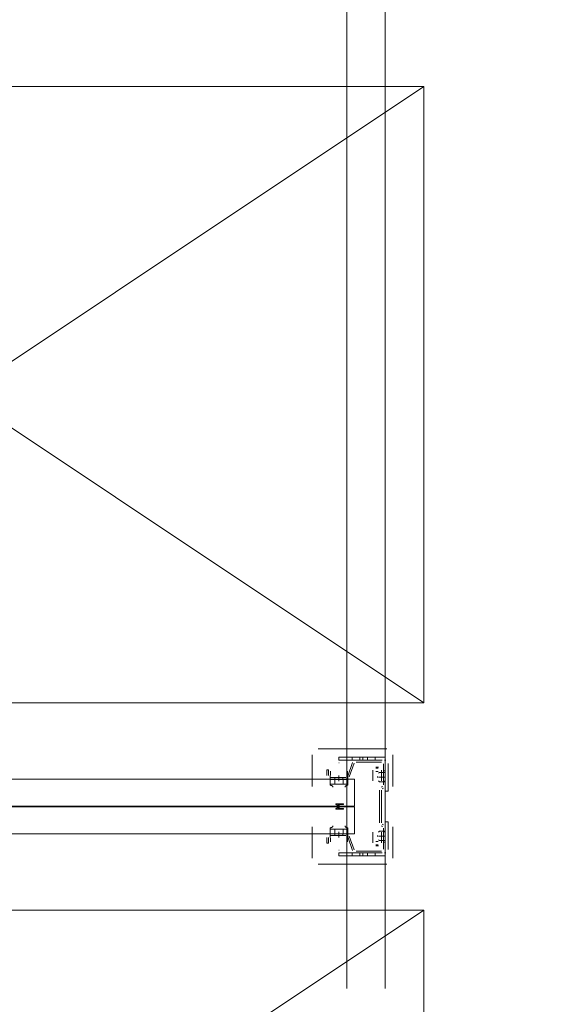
# Model space of a CAD drawing. Header units: millimetres. Extents: x -12989 to 357906, y -50379 to 30884.
# Tile 78 of 256: x 6463 to 7160, y 3294 to 4572. Entities that reach past the tile are written whole.
import ezdxf

# ---------------------------------------------------------------- set-up
doc = ezdxf.new("R2010")
doc.units = ezdxf.units.MM
doc.header["$MEASUREMENT"] = 0
doc.linetypes.add('MITTE2', pattern=[112.5, 75, -12.5, 12.5, -12.5])
doc.layers.add('Nowe_A_WYM_ZEWNETRZNE', color=7, linetype='Continuous')
for name, color, linetype, lineweight in [('Nowe_A_WYM_ZEWNETRZNE_Nr_pióra__1', 7, 'Continuous', 13), ('Nowe_A_WYM_ZEWNETRZNE_Nr_pióra__45', 7, 'Continuous', 15), ('Nowe_A_WYM_ZEWNETRZNE_Nr_pióra__85', 7, 'Continuous', 13), ('Nowe_REGAŁY_Nr_pióra__18', 9, 'Continuous', 13)]:
    doc.layers.add(name, color=color, linetype=linetype, lineweight=lineweight)
doc.styles.add('STYL_AUTOMATYCZNY_3', font='arial.ttf')
doc.dimstyles.new('STYL_AUTOMATYCZNY__1', dxfattribs={"dimtxt": 139.999998, "dimasz": 71.25, "dimexe": 0.18, "dimexo": 0.0625, "dimgap": 0, "dimtad": 1, "dimtih": 1, "dimtoh": 1, "dimdec": 0, "dimlfac": 0.1, "dimzin": 0, "dimdsep": 46, "dimtxsty": 'STYL_AUTOMATYCZNY_3', "dimblk": 'ARROWHEAD_6', "dimblk1": 'ARROWHEAD_6', "dimblk2": 'ARROWHEAD_6', "dimcen": 0.09, "dimse1": 1, "dimse2": 1, "dimclrd": 7, "dimclre": 7, "dimclrt": 7, "dimadec": 0, "dimazin": 0, "dimtfac": 1, "dimtdec": 4, "dimtmove": 0, "dimatfit": 3, "dimfxl": 0, "dimtolj": 1, "dimtzin": 0, "dimarcsym": 0})
doc.dimstyles.new('STYL_AUTOMATYCZNY__2', dxfattribs={"dimtxt": 139.999998, "dimasz": 71.25, "dimexe": 0.18, "dimexo": 0.0625, "dimgap": 0, "dimtad": 1, "dimdec": 0, "dimlfac": 0.1, "dimzin": 0, "dimdsep": 46, "dimtxsty": 'STYL_AUTOMATYCZNY_3', "dimblk": 'ARROWHEAD_6', "dimblk1": 'ARROWHEAD_6', "dimblk2": 'ARROWHEAD_6', "dimcen": 0.09, "dimse1": 1, "dimse2": 1, "dimclrd": 7, "dimclre": 7, "dimclrt": 7, "dimadec": 0, "dimazin": 0, "dimtfac": 1, "dimtdec": 4, "dimtmove": 0, "dimatfit": 3, "dimfxl": 0, "dimtolj": 1, "dimtzin": 0, "dimarcsym": 0})

# ---------------------------------------------------------------- blocks, each defined once
blk = doc.blocks.new('*D267')
at = {"layer": 'Nowe_A_WYM_ZEWNETRZNE_Nr_pióra__45', "color": 7, "linetype": 'Continuous', "lineweight": 15}
for p, q in [((-1341, 187.5), (-1266, 112.5)), ((-1341, 37.5), (-1266, -37.5))]:
    blk.add_line(p, q, dxfattribs=at)
at = {"layer": 'Nowe_A_WYM_ZEWNETRZNE_Nr_pióra__85', "color": 7, "linetype": 'Continuous', "lineweight": 13}
for p, q in [((-1303.5, 150), (-1303.5, 6849.8)), ((-1233.2, 150), (-1373.8, 150)), ((-1303.5, 0), (-1303.5, 150)), ((-1233.2, 0), (-1373.8, 0)), ((-1303.5, -56.2), (-1303.5, 0))]:
    blk.add_line(p, q, dxfattribs=at)
at = {"layer": 'Nowe_A_WYM_ZEWNETRZNE_Nr_pióra__1', "color": 7, "lineweight": 13, "insert": (-1331.5, -251.1), "char_height": 140, "attachment_point": 7, "rotation": 90, "style": 'STYL_AUTOMATYCZNY_3'}
blk.add_mtext('\\A1;{\\pql;\\fArial|b0|i0|c238|p0;\\W1.000000;15}', dxfattribs=at)
blk = doc.blocks.new('ARROWHEAD_6')
at = {"color": 0, "linetype": 'Continuous', "lineweight": 0}
for p, q in [((-0.5, -0.5), (0.5, 0.5)), ((0, 0), (-1, 0))]:
    blk.add_line(p, q, dxfattribs=at)
blk = doc.blocks.new('*D268')
at = {"layer": 'Nowe_A_WYM_ZEWNETRZNE_Nr_pióra__45', "color": 7, "linetype": 'Continuous', "lineweight": 15}
blk.add_line((-1341, 187.5), (-1266, 112.5), dxfattribs=at)
at = {"layer": 'Nowe_A_WYM_ZEWNETRZNE_Nr_pióra__85', "color": 7, "linetype": 'Continuous', "lineweight": 13}
blk.add_line((-1303.5, 150), (-1303.5, 6849.8), dxfattribs=at)
blk = doc.blocks.new('*D269')
at = {"layer": 'Nowe_A_WYM_ZEWNETRZNE_Nr_pióra__45', "color": 7, "linetype": 'Continuous', "lineweight": 15}
for p, q in [((-1341, 6887.3), (-1266, 6812.3)), ((-1341, 187.5), (-1266, 112.5))]:
    blk.add_line(p, q, dxfattribs=at)
at = {"layer": 'Nowe_A_WYM_ZEWNETRZNE_Nr_pióra__85', "color": 7, "linetype": 'Continuous', "lineweight": 13}
for p, q in [((-1233.2, 6849.8), (-1373.8, 6849.8)), ((-1303.5, 150), (-1303.5, 6849.8))]:
    blk.add_line(p, q, dxfattribs=at)
at = {"layer": 'Nowe_A_WYM_ZEWNETRZNE_Nr_pióra__1', "color": 7, "lineweight": 13, "char_height": 140, "attachment_point": 7, "rotation": 90, "style": 'STYL_AUTOMATYCZNY_3'}
for s, insert in [('\\A1;{\\pql;\\fArial|b0|i0|c238|p0;\\W1.000000;15}', (-1331.5, 6598.8)), ('\\A1;{\\pql;\\fArial|b0|i0|c238|p0;\\W1.000000;670}', (-1331.5, 3233))]:
    blk.add_mtext(s, dxfattribs=dict(at, insert=insert))
blk = doc.blocks.new('*D325')
at = {"layer": 'Nowe_A_WYM_ZEWNETRZNE_Nr_pióra__45', "color": 7, "linetype": 'Continuous', "lineweight": 15}
for p, q in [((5753.2, -1542.1), (5678.2, -1617.1)), ((36387.5, -1542.1), (36312.5, -1617.1))]:
    blk.add_line(p, q, dxfattribs=at)
at = {"layer": 'Nowe_A_WYM_ZEWNETRZNE_Nr_pióra__85', "color": 7, "linetype": 'Continuous', "lineweight": 13}
for p, q in [((5715.7, -1649.9), (5715.7, -1509.3)), ((36350, -1649.9), (36350, -1509.3)), ((5715.7, -1579.6), (36350, -1579.6))]:
    blk.add_line(p, q, dxfattribs=at)
at = {"layer": 'Nowe_A_WYM_ZEWNETRZNE_Nr_pióra__1', "color": 7, "lineweight": 13, "char_height": 140, "attachment_point": 7, "style": 'STYL_AUTOMATYCZNY_3'}
for s, insert in [('\\A1;{\\pql;\\fArial|b0|i0|c238|p0;\\W1.000000;3\xa0063}', (20685.9, -1551.6)), ('\\A1;{\\pql;\\fArial|b0|i0|c238|p0;\\W1.000000;15}', (36098.9, -1551.6))]:
    blk.add_mtext(s, dxfattribs=dict(at, insert=insert))
blk = doc.blocks.new('*D327')
at = {"layer": 'Nowe_A_WYM_ZEWNETRZNE_Nr_pióra__45', "color": 7, "linetype": 'Continuous', "lineweight": 15}
for p, q in [((36387.5, -1542.1), (36312.5, -1617.1)), ((36462.5, -1617.1), (36537.5, -1542.1))]:
    blk.add_line(p, q, dxfattribs=at)
at = {"layer": 'Nowe_A_WYM_ZEWNETRZNE_Nr_pióra__85', "color": 7, "linetype": 'Continuous', "lineweight": 13}
for p, q in [((36350, -1649.9), (36350, -1509.3)), ((36500, -1649.9), (36500, -1509.3)), ((5715.7, -1579.6), (36350, -1579.6)), ((36350, -1579.6), (36500, -1579.6)), ((36500, -1579.6), (36556.2, -1579.6))]:
    blk.add_line(p, q, dxfattribs=at)

msp = doc.modelspace()

# ---------------------------------------------------------------- linework, layer by layer
at = {"layer": 'Nowe_REGAŁY_Nr_pióra__18', "color": 9, "linetype": 'Continuous', "lineweight": 13}
for p, q in [((6887.5, 3315), (6887.5, 5707)), ((6937.5, 3315), (6937.5, 5707)), ((6842.5, 3577.1), (6842.5, 3618)), ((6842.5, 3577.1), (6842.5, 3618)), ((6850.5, 3626), (6939.5, 3626)), ((6850.5, 3626), (6939.5, 3626)), ((6947.5, 3618), (6947.5, 3577.1)), ((6947.5, 3618), (6947.5, 3577.1)), ((6877.3, 3607.5), (6877.7, 3607.5)), ((6877.3, 3607.5), (6877.7, 3607.5)), ((6937.5, 3615), (6877.5, 3615)), ((6877.5, 3611), (6877.5, 3615)), ((6877.5, 3611), (6933.5, 3611)), ((6888.8, 3590.4), (6895.1, 3607.9)), ((6888.8, 3590.4), (6895.1, 3607.9)), ((6897.3, 3607.1), (6890.9, 3589.6)), ((6897.3, 3607.1), (6890.9, 3589.6)), ((6894.5, 3611), (6894.5, 3615)), ((6899.6, 3611), (6932.7, 3611)), ((6899.6, 3611), (6932.7, 3611)), ((6932.7, 3608.7), (6899.6, 3608.7)), ((6932.7, 3608.7), (6899.6, 3608.7)), ((6904.5, 3611), (6904.5, 3615)), ((6908.5, 3611), (6908.5, 3615)), ((6914.5, 3611), (6914.5, 3615)), ((6924.5, 3611), (6924.5, 3615)), ((6935.2, 3579), (6935.2, 3606.2)), ((6935.2, 3579), (6935.2, 3606.2)), ((6936.6, 3611), (6938.4, 3611)), ((6936.6, 3611), (6938.4, 3611)), ((6937.5, 3610.1), (6937.5, 3611.9)), ((6937.5, 3610.1), (6937.5, 3611.9)), ((6937.5, 3607), (6937.5, 3571)), ((6937.5, 3606.2), (6937.5, 3579)), ((6937.5, 3606.2), (6937.5, 3579)), ((6941.5, 3571), (6941.5, 3607)), ((6861.7, 3598.5), (6864, 3598.5)), ((6861.7, 3591.2), (6861.7, 3598.5)), ((6861.7, 3598.5), (6864, 3598.5)), ((6861.7, 3591.2), (6861.7, 3598.5)), ((6864, 3598.5), (6864, 3591.2)), ((6864, 3598.5), (6864, 3591.2)), ((6866, 3586.2), (6866.4, 3597)), ((6866, 3586.2), (6866.4, 3597)), ((6888.6, 3597), (6889, 3586.2)), ((6888.6, 3597), (6889, 3586.2)), ((6921.4, 3585.9), (6921.4, 3598.1)), ((6921.4, 3585.9), (6921.4, 3598.1)), ((6921.5, 3597.9), (6921.5, 3593.7)), ((6921.5, 3597.9), (6921.5, 3593.7)), ((6921.5, 3587.1), (6921.5, 3593.7)), ((6921.5, 3587.1), (6921.5, 3593.7)), ((6925.4, 3602.1), (6928.6, 3602.1)), ((6925.4, 3602.1), (6928.6, 3602.1)), ((6925.5, 3600.7), (6928.5, 3600.7)), ((6925.5, 3600.7), (6928.5, 3600.7)), ((6925.5, 3596.5), (6928.5, 3596.5)), ((6925.5, 3596.5), (6928.5, 3596.5)), ((6928.6, 3594.3), (6929.9, 3595.3)), ((6937.5, 3595.3), (6929.9, 3595.3)), ((6932.5, 3593.7), (6932.5, 3597.9)), ((6932.5, 3593.7), (6932.5, 3597.9)), ((6932.5, 3593.7), (6932.5, 3587.1)), ((6932.5, 3593.7), (6932.5, 3587.1)), ((6932.6, 3598.1), (6932.6, 3585.9)), ((6932.6, 3598.1), (6932.6, 3585.9)), ((6935.2, 3597.5), (6937.5, 3597.5)), ((6935.2, 3597.5), (6937.5, 3597.5)), ((6866, 3579.7), (6866, 3586.2)), ((6866, 3586.2), (6866, 3586.2)), ((6866, 3579.7), (6866, 3586.2)), ((6866, 3586.2), (6866, 3586.2)), ((6866, 3582), (6866, 3578.6)), ((6866, 3582), (6866, 3578.6)), ((6866.1, 3580.5), (6866.1, 3586.2)), ((6866.5, 3586.2), (6866.1, 3586.2)), ((6866.1, 3580.5), (6866.1, 3586.2)), ((6866.5, 3586.2), (6866.1, 3586.2)), ((6866.5, 3580.2), (6866.1, 3580.2)), ((6866.5, 3580.2), (6866.1, 3580.2)), ((6866.5, 3588.7), (6886.4, 3588.7)), ((6866.5, 3588.7), (6886.4, 3588.7)), ((6886.4, 3586.5), (6866.5, 3586.5)), ((6886.4, 3586.5), (6866.5, 3586.5)), ((6866.5, 3586.2), (6877.4, 3586.2)), ((6866.5, 3586.2), (6877.4, 3586.2)), ((6877.4, 3580.2), (6866.5, 3580.2)), ((6877.4, 3580.2), (6866.5, 3580.2)), ((6872, 3586.2), (6872, 3580.2)), ((6872, 3586.2), (6872, 3580.2)), ((6872.3, 3586.5), (6872.3, 3588.7)), ((6872.3, 3586.5), (6872.3, 3588.7)), ((6877.5, 3586.2), (6877.4, 3586.2)), ((6877.5, 3586.2), (6877.4, 3586.2)), ((6877.5, 3580.2), (6877.4, 3580.2)), ((6877.5, 3580.2), (6877.4, 3580.2)), ((6877.5, 3586.2), (6888.4, 3586.2)), ((6877.5, 3586.2), (6888.4, 3586.2)), ((6888.4, 3580.2), (6877.5, 3580.2)), ((6888.4, 3580.2), (6877.5, 3580.2)), ((6882.6, 3586.5), (6882.6, 3588.7)), ((6882.6, 3586.5), (6882.6, 3588.7)), ((6883, 3586.2), (6883, 3580.2)), ((6883, 3586.2), (6883, 3580.2)), ((6888.8, 3586.2), (6888.4, 3586.2)), ((6888.8, 3586.2), (6888.4, 3586.2)), ((6888.8, 3580.2), (6888.4, 3580.2)), ((6888.8, 3580.2), (6888.4, 3580.2)), ((6888.8, 3586.2), (6888.8, 3580.5)), ((6888.8, 3586.2), (6888.8, 3580.5)), ((6889, 3586.2), (6889, 3586.2)), ((6889, 3586.2), (6889, 3579.7)), ((6889, 3586.2), (6889, 3586.2)), ((6889, 3586.2), (6889, 3579.7)), ((6889, 3578.6), (6889, 3582)), ((6889, 3578.6), (6889, 3582)), ((6921.5, 3585.9), (6921.4, 3585.9)), ((6921.5, 3585.9), (6921.4, 3585.9)), ((6921.5, 3584.3), (6921.5, 3587.1)), ((6921.5, 3584.3), (6921.5, 3587.1)), ((6921.5, 3584.2), (6921.5, 3585.9)), ((6921.5, 3584.2), (6921.5, 3585.9)), ((6921.5, 3584.3), (6921.5, 3584.2)), ((6921.5, 3584.3), (6921.5, 3584.2)), ((6921.5, 3584.2), (6921.5, 3584.2)), ((6921.5, 3584.2), (6921.5, 3584.2)), ((6927.6, 3589.9), (6927.6, 3588.6)), ((6929.9, 3583.2), (6928.6, 3584.2)), ((6937.5, 3589.2), (6928.7, 3589.2)), ((6937.5, 3583.2), (6929.9, 3583.2)), ((6932.5, 3584.3), (6932.5, 3587.1)), ((6932.5, 3584.3), (6932.5, 3587.1)), ((6932.5, 3585.9), (6932.5, 3584.2)), ((6932.6, 3585.9), (6932.5, 3585.9)), ((6932.5, 3585.9), (6932.5, 3584.2)), ((6932.6, 3585.9), (6932.5, 3585.9)), ((6932.5, 3584.2), (6932.5, 3584.3)), ((6932.5, 3584.2), (6932.5, 3584.3)), ((6932.5, 3584.2), (6932.5, 3584.2)), ((6932.5, 3584.2), (6932.5, 3584.2)), ((6937.5, 3584), (6935.2, 3584)), ((6937.5, 3584), (6935.2, 3584)), ((6937.5, 3583.5), (6935.2, 3583.5)), ((6937.5, 3583.5), (6935.2, 3583.5)), ((6930.2, 3530), (6930.2, 3572)), ((6930.2, 3530), (6930.2, 3572)), ((6932.5, 3572), (6932.5, 3530)), ((6932.5, 3572), (6932.5, 3530)), ((6932.6, 3576.1), (6934, 3576.9)), ((6932.6, 3576.1), (6934, 3576.9)), ((6935.1, 3574.9), (6933.7, 3574.1)), ((6935.1, 3574.9), (6933.7, 3574.1)), ((6941.5, 3571), (6937.5, 3571)), ((6877.6, 3551), (6873.7, 3553.6)), ((6877.6, 3551), (6873.7, 3553.6)), ((6874, 3554.5), (6883, 3554.5)), ((6874, 3554.5), (6883, 3554.5)), ((6875.6, 3553.5), (6878.7, 3551.5)), ((6883, 3553.5), (6875.6, 3553.5)), ((6875.6, 3553.5), (6878.7, 3551.5)), ((6883, 3553.5), (6875.6, 3553.5)), ((6873.7, 3548.4), (6877.6, 3551)), ((6873.7, 3548.4), (6877.6, 3551)), ((6883, 3547.5), (6874, 3547.5)), ((6883, 3547.5), (6874, 3547.5)), ((6878.7, 3550.5), (6875.6, 3548.5)), ((6878.7, 3550.5), (6875.6, 3548.5)), ((6875.6, 3548.5), (6883, 3548.5)), ((6875.6, 3548.5), (6883, 3548.5)), ((6933.7, 3527.9), (6935.1, 3527.1)), ((6933.7, 3527.9), (6935.1, 3527.1)), ((6937.5, 3495), (6937.5, 3531)), ((6941.5, 3531), (6937.5, 3531)), ((6941.5, 3531), (6941.5, 3495)), ((6842.5, 3484), (6842.5, 3524.8)), ((6842.5, 3484), (6842.5, 3524.8)), ((6866, 3515.7), (6866, 3522.2)), ((6866, 3515.7), (6866, 3522.2)), ((6866, 3515.7), (6866, 3515.7)), ((6866.4, 3505), (6866, 3515.7)), ((6866, 3515.7), (6866, 3515.7)), ((6866.4, 3505), (6866, 3515.7)), ((6866.1, 3521.7), (6866.1, 3515.7)), ((6866.5, 3521.7), (6866.1, 3521.7)), ((6866.1, 3521.7), (6866.1, 3515.7)), ((6866.5, 3521.7), (6866.1, 3521.7)), ((6866.5, 3515.7), (6866.1, 3515.7)), ((6866.5, 3515.7), (6866.1, 3515.7)), ((6866.5, 3521.7), (6877.4, 3521.7)), ((6866.5, 3521.7), (6877.4, 3521.7)), ((6877.4, 3515.7), (6866.5, 3515.7)), ((6877.4, 3515.7), (6866.5, 3515.7)), ((6866.5, 3515.5), (6886.4, 3515.5)), ((6866.5, 3515.5), (6886.4, 3515.5)), ((6872, 3515.7), (6872, 3521.7)), ((6872, 3515.7), (6872, 3521.7)), ((6872.3, 3513.2), (6872.3, 3515.5)), ((6872.3, 3513.2), (6872.3, 3515.5)), ((6877.5, 3521.7), (6877.4, 3521.7)), ((6877.5, 3521.7), (6877.4, 3521.7)), ((6877.5, 3515.7), (6877.4, 3515.7)), ((6877.5, 3515.7), (6877.4, 3515.7)), ((6877.5, 3521.7), (6888.4, 3521.7)), ((6877.5, 3521.7), (6888.4, 3521.7)), ((6888.4, 3515.7), (6877.5, 3515.7)), ((6888.4, 3515.7), (6877.5, 3515.7)), ((6882.6, 3513.2), (6882.6, 3515.5)), ((6882.6, 3513.2), (6882.6, 3515.5)), ((6883, 3515.7), (6883, 3521.7)), ((6883, 3515.7), (6883, 3521.7)), ((6888.8, 3521.7), (6888.4, 3521.7)), ((6888.8, 3521.7), (6888.4, 3521.7)), ((6888.8, 3515.7), (6888.4, 3515.7)), ((6888.8, 3515.7), (6888.4, 3515.7)), ((6889, 3515.7), (6888.6, 3505)), ((6889, 3515.7), (6888.6, 3505)), ((6888.8, 3521.5), (6888.8, 3515.7)), ((6888.8, 3521.5), (6888.8, 3515.7)), ((6889, 3520), (6889, 3523.4)), ((6889, 3520), (6889, 3523.4)), ((6889, 3522.2), (6889, 3515.7)), ((6889, 3522.2), (6889, 3515.7)), ((6889, 3515.7), (6889, 3515.7)), ((6889, 3515.7), (6889, 3515.7)), ((6921.4, 3503.9), (6921.4, 3516.1)), ((6921.4, 3516.1), (6921.5, 3516.1)), ((6921.4, 3503.9), (6921.4, 3516.1)), ((6921.4, 3516.1), (6921.5, 3516.1)), ((6921.5, 3516.1), (6921.5, 3517.7)), ((6921.5, 3517.7), (6921.5, 3517.7)), ((6921.5, 3517.7), (6921.5, 3514.9)), ((6921.5, 3517.7), (6921.5, 3517.7)), ((6921.5, 3516.1), (6921.5, 3517.7)), ((6921.5, 3517.7), (6921.5, 3517.7)), ((6921.5, 3517.7), (6921.5, 3514.9)), ((6921.5, 3517.7), (6921.5, 3517.7)), ((6921.5, 3514.9), (6921.5, 3508.3)), ((6921.5, 3514.9), (6921.5, 3508.3)), ((6929.9, 3518.8), (6928.6, 3517.8)), ((6937.5, 3518.8), (6929.9, 3518.8)), ((6932.5, 3517.7), (6932.5, 3516.1)), ((6932.5, 3517.7), (6932.5, 3517.7)), ((6932.5, 3517.7), (6932.5, 3514.9)), ((6932.5, 3517.7), (6932.5, 3517.7)), ((6932.5, 3517.7), (6932.5, 3516.1)), ((6932.5, 3517.7), (6932.5, 3517.7)), ((6932.5, 3517.7), (6932.5, 3514.9)), ((6932.5, 3517.7), (6932.5, 3517.7)), ((6932.5, 3516.1), (6932.6, 3516.1)), ((6932.5, 3516.1), (6932.6, 3516.1)), ((6932.5, 3508.3), (6932.5, 3514.9)), ((6932.5, 3508.3), (6932.5, 3514.9)), ((6934, 3525.1), (6932.6, 3525.9)), ((6934, 3525.1), (6932.6, 3525.9)), ((6932.6, 3516.1), (6932.6, 3503.9)), ((6932.6, 3516.1), (6932.6, 3503.9)), ((6935.2, 3495.7), (6935.2, 3522.9)), ((6935.2, 3495.7), (6935.2, 3522.9)), ((6935.2, 3518.5), (6937.5, 3518.5)), ((6935.2, 3518.5), (6937.5, 3518.5)), ((6935.2, 3518), (6937.5, 3518)), ((6935.2, 3518), (6937.5, 3518)), ((6937.5, 3522.9), (6937.5, 3495.7)), ((6937.5, 3522.9), (6937.5, 3495.7)), ((6947.5, 3524.8), (6947.5, 3484)), ((6947.5, 3524.8), (6947.5, 3484)), ((6861.7, 3503.5), (6861.7, 3510.7)), ((6861.7, 3503.5), (6861.7, 3510.7)), ((6864, 3503.5), (6861.7, 3503.5)), ((6864, 3503.5), (6861.7, 3503.5)), ((6864, 3510.7), (6864, 3503.5)), ((6864, 3510.7), (6864, 3503.5)), ((6886.4, 3513.2), (6866.5, 3513.2)), ((6886.4, 3513.2), (6866.5, 3513.2)), ((6895.1, 3494.1), (6888.8, 3511.6)), ((6895.1, 3494.1), (6888.8, 3511.6)), ((6890.9, 3512.4), (6897.3, 3494.9)), ((6890.9, 3512.4), (6897.3, 3494.9)), ((6921.5, 3508.3), (6921.5, 3504.1)), ((6921.5, 3508.3), (6921.5, 3504.1)), ((6925.5, 3505.5), (6928.5, 3505.5)), ((6925.5, 3505.5), (6928.5, 3505.5)), ((6927.6, 3512.1), (6927.6, 3513.4)), ((6928.6, 3507.7), (6929.9, 3506.7)), ((6937.5, 3512.7), (6928.7, 3512.7)), ((6937.5, 3506.7), (6929.9, 3506.7)), ((6932.5, 3504.1), (6932.5, 3508.3)), ((6932.5, 3504.1), (6932.5, 3508.3)), ((6937.5, 3504.5), (6935.2, 3504.5)), ((6937.5, 3504.5), (6935.2, 3504.5)), ((6877.7, 3494.4), (6877.3, 3494.4)), ((6877.7, 3494.4), (6877.3, 3494.4)), ((6877.5, 3491), (6933.5, 3491)), ((6877.5, 3491), (6877.5, 3487)), ((6894.5, 3491), (6894.5, 3487)), ((6899.6, 3493.2), (6932.7, 3493.2)), ((6899.6, 3493.2), (6932.7, 3493.2)), ((6932.7, 3491), (6899.6, 3491)), ((6932.7, 3491), (6899.6, 3491)), ((6904.5, 3491), (6904.5, 3487)), ((6908.5, 3491), (6908.5, 3487)), ((6914.5, 3491), (6914.5, 3487)), ((6924.5, 3491), (6924.5, 3487)), ((6928.6, 3499.9), (6925.4, 3499.9)), ((6928.6, 3499.9), (6925.4, 3499.9)), ((6925.5, 3501.2), (6928.5, 3501.2)), ((6925.5, 3501.2), (6928.5, 3501.2)), ((6936.6, 3491), (6938.4, 3491)), ((6936.6, 3491), (6938.4, 3491)), ((6937.5, 3490.1), (6937.5, 3491.9)), ((6937.5, 3490.1), (6937.5, 3491.9)), ((6937.5, 3487), (6877.5, 3487)), ((6939.5, 3476), (6850.5, 3476)), ((6939.5, 3476), (6850.5, 3476))]:
    msp.add_line(p, q, dxfattribs=at)
at = {"layer": 'Nowe_REGAŁY_Nr_pióra__18', "color": 9, "linetype": 'MITTE2', "lineweight": 13}
for p, q in [((6877.5, 3584), (6877.5, 3591.2)), ((6877.5, 3584), (6877.5, 3591.2)), ((6877.5, 3510.7), (6877.5, 3518)), ((6877.5, 3510.7), (6877.5, 3518))]:
    msp.add_line(p, q, dxfattribs=at)
at = {"layer": 'Nowe_REGAŁY_Nr_pióra__18', "color": 9, "linetype": 'Continuous', "lineweight": 13}
for points in [[(6987.5, 4485.4), (5787.5, 4485.4), (5787.5, 3685.4), (6987.5, 3685.4), (6987.5, 4485.4), (5787.5, 3685.4), (6987.5, 3685.4), (5787.5, 4485.4)], [(6987.5, 2616.6), (5787.5, 2616.6), (5787.5, 3416.6), (6987.5, 3416.6), (6987.5, 2616.6), (5787.5, 3416.6), (6987.5, 3416.6), (5787.5, 2616.6)]]:
    msp.add_lwpolyline(points, dxfattribs=at)
for points in [[(6897.5, 3551.5), (6897.5, 3586.5), (5877.5, 3586.5), (5877.5, 3551.5)], [(6897.5, 3551.5), (6897.5, 3586.5), (5877.5, 3586.5), (5877.5, 3551.5)], [(6897.5, 3515.5), (6897.5, 3550.5), (5877.5, 3550.5), (5877.5, 3515.5)], [(6897.5, 3515.5), (6897.5, 3550.5), (5877.5, 3550.5), (5877.5, 3515.5)]]:
    msp.add_lwpolyline(points, close=True, dxfattribs=at)
at = {"layer": 'Nowe_REGAŁY_Nr_pióra__18', "color": 9, "linetype": 'Continuous', "lineweight": 13, "flags": 128}
for points in [[(6866.1, 3586.2), (6866.1, 3586.2), (6866.1, 3586.2), (6866.1, 3586.1), (6866.1, 3586.1), (6866.1, 3586), (6866.1, 3585.9), (6866.1, 3585.7), (6866.1, 3585.6), (6866.1, 3585.5), (6866.1, 3585.3), (6866.1, 3585.1), (6866.1, 3584.9), (6866, 3584.7), (6866, 3584.5), (6866, 3584.3), (6866, 3584), (6866, 3583.8), (6866, 3583.5), (6866, 3583.2), (6866, 3582.9), (6866, 3582.6), (6866, 3582.3), (6866, 3582)], [(6866.1, 3586.2), (6866.1, 3586.2), (6866.1, 3586.2), (6866.1, 3586.1), (6866.1, 3586.1), (6866.1, 3586), (6866.1, 3585.9), (6866.1, 3585.7), (6866.1, 3585.6), (6866.1, 3585.5), (6866.1, 3585.3), (6866.1, 3585.1), (6866.1, 3584.9), (6866, 3584.7), (6866, 3584.5), (6866, 3584.3), (6866, 3584), (6866, 3583.8), (6866, 3583.5), (6866, 3583.2), (6866, 3582.9), (6866, 3582.6), (6866, 3582.3), (6866, 3582)], [(6866, 3578.6), (6866, 3578.7), (6866, 3578.8), (6866, 3578.9), (6866, 3579), (6866, 3579.2), (6866, 3579.3), (6866, 3579.4), (6866, 3579.5), (6866, 3579.6), (6866, 3579.6), (6866.1, 3579.7), (6866.1, 3579.8), (6866.1, 3579.9), (6866.1, 3579.9), (6866.1, 3580), (6866.1, 3580), (6866.1, 3580.1), (6866.1, 3580.1), (6866.1, 3580.2), (6866.1, 3580.2), (6866.1, 3580.2), (6866.1, 3580.2), (6866.1, 3580.2)], [(6866, 3578.6), (6866, 3578.7), (6866, 3578.8), (6866, 3578.9), (6866, 3579), (6866, 3579.2), (6866, 3579.3), (6866, 3579.4), (6866, 3579.5), (6866, 3579.6), (6866, 3579.6), (6866.1, 3579.7), (6866.1, 3579.8), (6866.1, 3579.9), (6866.1, 3579.9), (6866.1, 3580), (6866.1, 3580), (6866.1, 3580.1), (6866.1, 3580.1), (6866.1, 3580.2), (6866.1, 3580.2), (6866.1, 3580.2), (6866.1, 3580.2), (6866.1, 3580.2)], [(6866, 3578.6), (6866.2, 3578.5), (6866.5, 3578.5), (6866.7, 3578.5), (6866.9, 3578.5), (6867.1, 3578.4), (6867.3, 3578.4), (6867.5, 3578.3), (6867.7, 3578.3), (6867.9, 3578.2), (6868.1, 3578.1), (6868.3, 3578), (6868.5, 3577.9), (6868.6, 3577.8), (6868.8, 3577.7), (6868.9, 3577.6), (6869, 3577.5), (6869.1, 3577.3), (6869.2, 3577.2), (6869.3, 3577), (6869.4, 3576.9), (6869.4, 3576.7), (6869.4, 3576.6), (6869.5, 3576.4), (6869.5, 3576.2)], [(6866, 3578.6), (6866.2, 3578.5), (6866.5, 3578.5), (6866.7, 3578.5), (6866.9, 3578.5), (6867.1, 3578.4), (6867.3, 3578.4), (6867.5, 3578.3), (6867.7, 3578.3), (6867.9, 3578.2), (6868.1, 3578.1), (6868.3, 3578), (6868.5, 3577.9), (6868.6, 3577.8), (6868.8, 3577.7), (6868.9, 3577.6), (6869, 3577.5), (6869.1, 3577.3), (6869.2, 3577.2), (6869.3, 3577), (6869.4, 3576.9), (6869.4, 3576.7), (6869.4, 3576.6), (6869.5, 3576.4), (6869.5, 3576.2)], [(6885.5, 3576.2), (6885.5, 3576.4), (6885.5, 3576.6), (6885.5, 3576.7), (6885.6, 3576.9), (6885.7, 3577), (6885.7, 3577.2), (6885.8, 3577.3), (6885.9, 3577.5), (6886.1, 3577.6), (6886.2, 3577.7), (6886.3, 3577.8), (6886.5, 3577.9), (6886.7, 3578), (6886.8, 3578.1), (6887, 3578.2), (6887.2, 3578.3), (6887.4, 3578.3), (6887.6, 3578.4), (6887.8, 3578.4), (6888.1, 3578.5), (6888.3, 3578.5), (6888.5, 3578.5), (6888.7, 3578.6), (6889, 3578.6)], [(6885.5, 3576.2), (6885.5, 3576.4), (6885.5, 3576.6), (6885.5, 3576.7), (6885.6, 3576.9), (6885.7, 3577), (6885.7, 3577.2), (6885.8, 3577.3), (6885.9, 3577.5), (6886.1, 3577.6), (6886.2, 3577.7), (6886.3, 3577.8), (6886.5, 3577.9), (6886.7, 3578), (6886.8, 3578.1), (6887, 3578.2), (6887.2, 3578.3), (6887.4, 3578.3), (6887.6, 3578.4), (6887.8, 3578.4), (6888.1, 3578.5), (6888.3, 3578.5), (6888.5, 3578.5), (6888.7, 3578.6), (6889, 3578.6)], [(6888.8, 3586.2), (6888.9, 3586.2), (6888.9, 3586.2), (6888.9, 3586.1), (6888.9, 3586.1), (6888.9, 3586), (6888.9, 3585.9), (6888.9, 3585.7), (6888.9, 3585.6), (6888.9, 3585.5), (6888.9, 3585.3), (6888.9, 3585.1), (6888.9, 3584.9), (6888.9, 3584.7), (6888.9, 3584.5), (6888.9, 3584.3), (6888.9, 3584), (6888.9, 3583.8), (6888.9, 3583.5), (6888.9, 3583.2), (6888.9, 3583), (6888.9, 3582.7), (6889, 3582.3), (6889, 3582)], [(6888.8, 3586.2), (6888.9, 3586.2), (6888.9, 3586.2), (6888.9, 3586.1), (6888.9, 3586.1), (6888.9, 3586), (6888.9, 3585.9), (6888.9, 3585.7), (6888.9, 3585.6), (6888.9, 3585.5), (6888.9, 3585.3), (6888.9, 3585.1), (6888.9, 3584.9), (6888.9, 3584.7), (6888.9, 3584.5), (6888.9, 3584.3), (6888.9, 3584), (6888.9, 3583.8), (6888.9, 3583.5), (6888.9, 3583.2), (6888.9, 3583), (6888.9, 3582.7), (6889, 3582.3), (6889, 3582)], [(6889, 3578.6), (6889, 3578.7), (6888.9, 3578.8), (6888.9, 3578.9), (6888.9, 3579), (6888.9, 3579.2), (6888.9, 3579.3), (6888.9, 3579.4), (6888.9, 3579.5), (6888.9, 3579.6), (6888.9, 3579.6), (6888.9, 3579.7), (6888.9, 3579.8), (6888.9, 3579.9), (6888.9, 3579.9), (6888.9, 3580), (6888.9, 3580), (6888.9, 3580.1), (6888.9, 3580.1), (6888.9, 3580.2), (6888.9, 3580.2), (6888.9, 3580.2), (6888.9, 3580.2), (6888.8, 3580.2)], [(6889, 3578.6), (6889, 3578.7), (6888.9, 3578.8), (6888.9, 3578.9), (6888.9, 3579), (6888.9, 3579.2), (6888.9, 3579.3), (6888.9, 3579.4), (6888.9, 3579.5), (6888.9, 3579.6), (6888.9, 3579.6), (6888.9, 3579.7), (6888.9, 3579.8), (6888.9, 3579.9), (6888.9, 3579.9), (6888.9, 3580), (6888.9, 3580), (6888.9, 3580.1), (6888.9, 3580.1), (6888.9, 3580.2), (6888.9, 3580.2), (6888.9, 3580.2), (6888.9, 3580.2), (6888.8, 3580.2)], [(6873.5, 3554), (6873.5, 3554), (6873.5, 3554.1), (6873.5, 3554.1), (6873.5, 3554.1), (6873.5, 3554.2), (6873.5, 3554.2), (6873.5, 3554.2), (6873.5, 3554.3), (6873.6, 3554.3), (6873.6, 3554.3), (6873.6, 3554.3), (6873.6, 3554.4), (6873.6, 3554.4), (6873.7, 3554.4), (6873.7, 3554.4), (6873.7, 3554.4), (6873.7, 3554.4), (6873.8, 3554.5), (6873.8, 3554.5), (6873.8, 3554.5), (6873.9, 3554.5), (6873.9, 3554.5), (6873.9, 3554.5), (6874, 3554.5)], [(6873.5, 3554), (6873.5, 3554), (6873.5, 3554.1), (6873.5, 3554.1), (6873.5, 3554.1), (6873.5, 3554.2), (6873.5, 3554.2), (6873.5, 3554.2), (6873.5, 3554.3), (6873.6, 3554.3), (6873.6, 3554.3), (6873.6, 3554.3), (6873.6, 3554.4), (6873.6, 3554.4), (6873.7, 3554.4), (6873.7, 3554.4), (6873.7, 3554.4), (6873.7, 3554.4), (6873.8, 3554.5), (6873.8, 3554.5), (6873.8, 3554.5), (6873.9, 3554.5), (6873.9, 3554.5), (6873.9, 3554.5), (6874, 3554.5)], [(6873.7, 3553.6), (6873.7, 3553.6), (6873.7, 3553.6), (6873.7, 3553.6), (6873.6, 3553.6), (6873.6, 3553.6), (6873.6, 3553.6), (6873.6, 3553.7), (6873.6, 3553.7), (6873.6, 3553.7), (6873.6, 3553.7), (6873.5, 3553.7), (6873.5, 3553.7), (6873.5, 3553.8), (6873.5, 3553.8), (6873.5, 3553.8), (6873.5, 3553.8), (6873.5, 3553.8), (6873.5, 3553.9), (6873.5, 3553.9), (6873.5, 3553.9), (6873.5, 3553.9), (6873.5, 3553.9), (6873.5, 3554), (6873.5, 3554)], [(6873.7, 3553.6), (6873.7, 3553.6), (6873.7, 3553.6), (6873.7, 3553.6), (6873.6, 3553.6), (6873.6, 3553.6), (6873.6, 3553.6), (6873.6, 3553.7), (6873.6, 3553.7), (6873.6, 3553.7), (6873.6, 3553.7), (6873.5, 3553.7), (6873.5, 3553.7), (6873.5, 3553.8), (6873.5, 3553.8), (6873.5, 3553.8), (6873.5, 3553.8), (6873.5, 3553.8), (6873.5, 3553.9), (6873.5, 3553.9), (6873.5, 3553.9), (6873.5, 3553.9), (6873.5, 3553.9), (6873.5, 3554), (6873.5, 3554)], [(6883, 3554.5), (6883, 3554.5), (6883.1, 3554.5), (6883.1, 3554.5), (6883.1, 3554.5), (6883.2, 3554.5), (6883.2, 3554.5), (6883.2, 3554.4), (6883.3, 3554.4), (6883.3, 3554.4), (6883.3, 3554.4), (6883.3, 3554.4), (6883.4, 3554.4), (6883.4, 3554.3), (6883.4, 3554.3), (6883.4, 3554.3), (6883.4, 3554.3), (6883.4, 3554.2), (6883.4, 3554.2), (6883.5, 3554.2), (6883.5, 3554.1), (6883.5, 3554.1), (6883.5, 3554.1), (6883.5, 3554), (6883.5, 3554)], [(6883, 3554.5), (6883, 3554.5), (6883.1, 3554.5), (6883.1, 3554.5), (6883.1, 3554.5), (6883.2, 3554.5), (6883.2, 3554.5), (6883.2, 3554.4), (6883.3, 3554.4), (6883.3, 3554.4), (6883.3, 3554.4), (6883.3, 3554.4), (6883.4, 3554.4), (6883.4, 3554.3), (6883.4, 3554.3), (6883.4, 3554.3), (6883.4, 3554.3), (6883.4, 3554.2), (6883.4, 3554.2), (6883.5, 3554.2), (6883.5, 3554.1), (6883.5, 3554.1), (6883.5, 3554.1), (6883.5, 3554), (6883.5, 3554)], [(6883.5, 3554), (6883.5, 3553.9), (6883.5, 3553.9), (6883.5, 3553.9), (6883.5, 3553.8), (6883.5, 3553.8), (6883.4, 3553.8), (6883.4, 3553.7), (6883.4, 3553.7), (6883.4, 3553.7), (6883.4, 3553.7), (6883.4, 3553.6), (6883.4, 3553.6), (6883.3, 3553.6), (6883.3, 3553.6), (6883.3, 3553.6), (6883.3, 3553.5), (6883.2, 3553.5), (6883.2, 3553.5), (6883.2, 3553.5), (6883.1, 3553.5), (6883.1, 3553.5), (6883.1, 3553.5), (6883, 3553.5), (6883, 3553.5)], [(6883.5, 3554), (6883.5, 3553.9), (6883.5, 3553.9), (6883.5, 3553.9), (6883.5, 3553.8), (6883.5, 3553.8), (6883.4, 3553.8), (6883.4, 3553.7), (6883.4, 3553.7), (6883.4, 3553.7), (6883.4, 3553.7), (6883.4, 3553.6), (6883.4, 3553.6), (6883.3, 3553.6), (6883.3, 3553.6), (6883.3, 3553.6), (6883.3, 3553.5), (6883.2, 3553.5), (6883.2, 3553.5), (6883.2, 3553.5), (6883.1, 3553.5), (6883.1, 3553.5), (6883.1, 3553.5), (6883, 3553.5), (6883, 3553.5)], [(6873.5, 3548), (6873.5, 3548), (6873.5, 3548), (6873.5, 3548.1), (6873.5, 3548.1), (6873.5, 3548.1), (6873.5, 3548.1), (6873.5, 3548.1), (6873.5, 3548.2), (6873.5, 3548.2), (6873.5, 3548.2), (6873.5, 3548.2), (6873.5, 3548.2), (6873.6, 3548.3), (6873.6, 3548.3), (6873.6, 3548.3), (6873.6, 3548.3), (6873.6, 3548.3), (6873.6, 3548.3), (6873.6, 3548.4), (6873.7, 3548.4), (6873.7, 3548.4), (6873.7, 3548.4), (6873.7, 3548.4), (6873.7, 3548.4)], [(6873.5, 3548), (6873.5, 3548), (6873.5, 3548), (6873.5, 3548.1), (6873.5, 3548.1), (6873.5, 3548.1), (6873.5, 3548.1), (6873.5, 3548.1), (6873.5, 3548.2), (6873.5, 3548.2), (6873.5, 3548.2), (6873.5, 3548.2), (6873.5, 3548.2), (6873.6, 3548.3), (6873.6, 3548.3), (6873.6, 3548.3), (6873.6, 3548.3), (6873.6, 3548.3), (6873.6, 3548.3), (6873.6, 3548.4), (6873.7, 3548.4), (6873.7, 3548.4), (6873.7, 3548.4), (6873.7, 3548.4), (6873.7, 3548.4)], [(6874, 3547.5), (6873.9, 3547.5), (6873.9, 3547.5), (6873.9, 3547.5), (6873.8, 3547.5), (6873.8, 3547.5), (6873.8, 3547.5), (6873.7, 3547.5), (6873.7, 3547.5), (6873.7, 3547.6), (6873.7, 3547.6), (6873.6, 3547.6), (6873.6, 3547.6), (6873.6, 3547.6), (6873.6, 3547.7), (6873.6, 3547.7), (6873.5, 3547.7), (6873.5, 3547.7), (6873.5, 3547.8), (6873.5, 3547.8), (6873.5, 3547.8), (6873.5, 3547.9), (6873.5, 3547.9), (6873.5, 3548), (6873.5, 3548)], [(6874, 3547.5), (6873.9, 3547.5), (6873.9, 3547.5), (6873.9, 3547.5), (6873.8, 3547.5), (6873.8, 3547.5), (6873.8, 3547.5), (6873.7, 3547.5), (6873.7, 3547.5), (6873.7, 3547.6), (6873.7, 3547.6), (6873.6, 3547.6), (6873.6, 3547.6), (6873.6, 3547.6), (6873.6, 3547.7), (6873.6, 3547.7), (6873.5, 3547.7), (6873.5, 3547.7), (6873.5, 3547.8), (6873.5, 3547.8), (6873.5, 3547.8), (6873.5, 3547.9), (6873.5, 3547.9), (6873.5, 3548), (6873.5, 3548)], [(6878.7, 3551.5), (6878.7, 3551.4), (6878.7, 3551.4), (6878.7, 3551.4), (6878.8, 3551.4), (6878.8, 3551.4), (6878.8, 3551.3), (6878.8, 3551.3), (6878.8, 3551.3), (6878.9, 3551.3), (6878.9, 3551.3), (6878.9, 3551.3), (6878.9, 3551.2), (6878.9, 3551.2), (6878.9, 3551.2), (6878.9, 3551.2), (6878.9, 3551.2), (6879, 3551.1), (6879, 3551.1), (6879, 3551.1), (6879, 3551.1), (6879, 3551.1), (6879, 3551), (6879, 3551), (6879, 3551)], [(6878.7, 3551.5), (6878.7, 3551.4), (6878.7, 3551.4), (6878.7, 3551.4), (6878.8, 3551.4), (6878.8, 3551.4), (6878.8, 3551.3), (6878.8, 3551.3), (6878.8, 3551.3), (6878.9, 3551.3), (6878.9, 3551.3), (6878.9, 3551.3), (6878.9, 3551.2), (6878.9, 3551.2), (6878.9, 3551.2), (6878.9, 3551.2), (6878.9, 3551.2), (6879, 3551.1), (6879, 3551.1), (6879, 3551.1), (6879, 3551.1), (6879, 3551.1), (6879, 3551), (6879, 3551), (6879, 3551)], [(6879, 3551), (6879, 3551), (6879, 3550.9), (6879, 3550.9), (6879, 3550.9), (6879, 3550.9), (6879, 3550.9), (6879, 3550.8), (6878.9, 3550.8), (6878.9, 3550.8), (6878.9, 3550.8), (6878.9, 3550.8), (6878.9, 3550.7), (6878.9, 3550.7), (6878.9, 3550.7), (6878.9, 3550.7), (6878.8, 3550.7), (6878.8, 3550.6), (6878.8, 3550.6), (6878.8, 3550.6), (6878.8, 3550.6), (6878.7, 3550.6), (6878.7, 3550.6), (6878.7, 3550.5), (6878.7, 3550.5)], [(6879, 3551), (6879, 3551), (6879, 3550.9), (6879, 3550.9), (6879, 3550.9), (6879, 3550.9), (6879, 3550.9), (6879, 3550.8), (6878.9, 3550.8), (6878.9, 3550.8), (6878.9, 3550.8), (6878.9, 3550.8), (6878.9, 3550.7), (6878.9, 3550.7), (6878.9, 3550.7), (6878.9, 3550.7), (6878.8, 3550.7), (6878.8, 3550.6), (6878.8, 3550.6), (6878.8, 3550.6), (6878.8, 3550.6), (6878.7, 3550.6), (6878.7, 3550.6), (6878.7, 3550.5), (6878.7, 3550.5)], [(6883, 3548.5), (6883, 3548.5), (6883.1, 3548.5), (6883.1, 3548.5), (6883.1, 3548.5), (6883.2, 3548.5), (6883.2, 3548.5), (6883.2, 3548.5), (6883.3, 3548.4), (6883.3, 3548.4), (6883.3, 3548.4), (6883.3, 3548.4), (6883.4, 3548.4), (6883.4, 3548.3), (6883.4, 3548.3), (6883.4, 3548.3), (6883.4, 3548.3), (6883.4, 3548.2), (6883.4, 3548.2), (6883.5, 3548.2), (6883.5, 3548.1), (6883.5, 3548.1), (6883.5, 3548.1), (6883.5, 3548), (6883.5, 3548)], [(6883, 3548.5), (6883, 3548.5), (6883.1, 3548.5), (6883.1, 3548.5), (6883.1, 3548.5), (6883.2, 3548.5), (6883.2, 3548.5), (6883.2, 3548.5), (6883.3, 3548.4), (6883.3, 3548.4), (6883.3, 3548.4), (6883.3, 3548.4), (6883.4, 3548.4), (6883.4, 3548.3), (6883.4, 3548.3), (6883.4, 3548.3), (6883.4, 3548.3), (6883.4, 3548.2), (6883.4, 3548.2), (6883.5, 3548.2), (6883.5, 3548.1), (6883.5, 3548.1), (6883.5, 3548.1), (6883.5, 3548), (6883.5, 3548)], [(6883.5, 3548), (6883.5, 3548), (6883.5, 3547.9), (6883.5, 3547.9), (6883.5, 3547.8), (6883.5, 3547.8), (6883.4, 3547.8), (6883.4, 3547.7), (6883.4, 3547.7), (6883.4, 3547.7), (6883.4, 3547.7), (6883.4, 3547.6), (6883.4, 3547.6), (6883.3, 3547.6), (6883.3, 3547.6), (6883.3, 3547.6), (6883.3, 3547.5), (6883.2, 3547.5), (6883.2, 3547.5), (6883.2, 3547.5), (6883.1, 3547.5), (6883.1, 3547.5), (6883.1, 3547.5), (6883, 3547.5), (6883, 3547.5)], [(6883.5, 3548), (6883.5, 3548), (6883.5, 3547.9), (6883.5, 3547.9), (6883.5, 3547.8), (6883.5, 3547.8), (6883.4, 3547.8), (6883.4, 3547.7), (6883.4, 3547.7), (6883.4, 3547.7), (6883.4, 3547.7), (6883.4, 3547.6), (6883.4, 3547.6), (6883.3, 3547.6), (6883.3, 3547.6), (6883.3, 3547.6), (6883.3, 3547.5), (6883.2, 3547.5), (6883.2, 3547.5), (6883.2, 3547.5), (6883.1, 3547.5), (6883.1, 3547.5), (6883.1, 3547.5), (6883, 3547.5), (6883, 3547.5)], [(6869.5, 3525.7), (6869.5, 3525.6), (6869.4, 3525.4), (6869.4, 3525.3), (6869.4, 3525.1), (6869.3, 3524.9), (6869.2, 3524.8), (6869.1, 3524.7), (6869, 3524.5), (6868.9, 3524.4), (6868.8, 3524.3), (6868.6, 3524.2), (6868.5, 3524.1), (6868.3, 3524), (6868.1, 3523.9), (6867.9, 3523.8), (6867.7, 3523.7), (6867.5, 3523.6), (6867.3, 3523.6), (6867.1, 3523.5), (6866.9, 3523.5), (6866.7, 3523.5), (6866.5, 3523.4), (6866.2, 3523.4), (6866, 3523.4)], [(6869.5, 3525.7), (6869.5, 3525.6), (6869.4, 3525.4), (6869.4, 3525.3), (6869.4, 3525.1), (6869.3, 3524.9), (6869.2, 3524.8), (6869.1, 3524.7), (6869, 3524.5), (6868.9, 3524.4), (6868.8, 3524.3), (6868.6, 3524.2), (6868.5, 3524.1), (6868.3, 3524), (6868.1, 3523.9), (6867.9, 3523.8), (6867.7, 3523.7), (6867.5, 3523.6), (6867.3, 3523.6), (6867.1, 3523.5), (6866.9, 3523.5), (6866.7, 3523.5), (6866.5, 3523.4), (6866.2, 3523.4), (6866, 3523.4)], [(6866, 3523.4), (6866, 3523.3), (6866, 3523.2), (6866, 3523.1), (6866, 3522.9), (6866, 3522.8), (6866, 3522.7), (6866, 3522.6), (6866, 3522.5), (6866, 3522.4), (6866, 3522.3), (6866.1, 3522.3), (6866.1, 3522.2), (6866.1, 3522.1), (6866.1, 3522), (6866.1, 3522), (6866.1, 3521.9), (6866.1, 3521.9), (6866.1, 3521.8), (6866.1, 3521.8), (6866.1, 3521.8), (6866.1, 3521.8), (6866.1, 3521.7), (6866.1, 3521.7)], [(6866, 3523.4), (6866, 3523.3), (6866, 3523.2), (6866, 3523.1), (6866, 3522.9), (6866, 3522.8), (6866, 3522.7), (6866, 3522.6), (6866, 3522.5), (6866, 3522.4), (6866, 3522.3), (6866.1, 3522.3), (6866.1, 3522.2), (6866.1, 3522.1), (6866.1, 3522), (6866.1, 3522), (6866.1, 3521.9), (6866.1, 3521.9), (6866.1, 3521.8), (6866.1, 3521.8), (6866.1, 3521.8), (6866.1, 3521.8), (6866.1, 3521.7), (6866.1, 3521.7)], [(6889, 3523.4), (6888.7, 3523.4), (6888.5, 3523.4), (6888.3, 3523.5), (6888.1, 3523.5), (6887.8, 3523.5), (6887.6, 3523.6), (6887.4, 3523.6), (6887.2, 3523.7), (6887, 3523.8), (6886.8, 3523.9), (6886.7, 3523.9), (6886.5, 3524), (6886.3, 3524.2), (6886.2, 3524.3), (6886.1, 3524.4), (6885.9, 3524.5), (6885.8, 3524.7), (6885.7, 3524.8), (6885.7, 3524.9), (6885.6, 3525.1), (6885.5, 3525.3), (6885.5, 3525.4), (6885.5, 3525.6), (6885.5, 3525.7)], [(6889, 3523.4), (6888.7, 3523.4), (6888.5, 3523.4), (6888.3, 3523.5), (6888.1, 3523.5), (6887.8, 3523.5), (6887.6, 3523.6), (6887.4, 3523.6), (6887.2, 3523.7), (6887, 3523.8), (6886.8, 3523.9), (6886.7, 3523.9), (6886.5, 3524), (6886.3, 3524.2), (6886.2, 3524.3), (6886.1, 3524.4), (6885.9, 3524.5), (6885.8, 3524.7), (6885.7, 3524.8), (6885.7, 3524.9), (6885.6, 3525.1), (6885.5, 3525.3), (6885.5, 3525.4), (6885.5, 3525.6), (6885.5, 3525.7)], [(6889, 3523.4), (6889, 3523.3), (6888.9, 3523.2), (6888.9, 3523), (6888.9, 3522.9), (6888.9, 3522.8), (6888.9, 3522.7), (6888.9, 3522.6), (6888.9, 3522.5), (6888.9, 3522.4), (6888.9, 3522.3), (6888.9, 3522.3), (6888.9, 3522.2), (6888.9, 3522.1), (6888.9, 3522), (6888.9, 3522), (6888.9, 3521.9), (6888.9, 3521.9), (6888.9, 3521.8), (6888.9, 3521.8), (6888.9, 3521.8), (6888.9, 3521.8), (6888.9, 3521.7), (6888.8, 3521.7)], [(6889, 3523.4), (6889, 3523.3), (6888.9, 3523.2), (6888.9, 3523), (6888.9, 3522.9), (6888.9, 3522.8), (6888.9, 3522.7), (6888.9, 3522.6), (6888.9, 3522.5), (6888.9, 3522.4), (6888.9, 3522.3), (6888.9, 3522.3), (6888.9, 3522.2), (6888.9, 3522.1), (6888.9, 3522), (6888.9, 3522), (6888.9, 3521.9), (6888.9, 3521.9), (6888.9, 3521.8), (6888.9, 3521.8), (6888.9, 3521.8), (6888.9, 3521.8), (6888.9, 3521.7), (6888.8, 3521.7)], [(6888.8, 3515.7), (6888.9, 3515.8), (6888.9, 3515.8), (6888.9, 3515.9), (6888.9, 3515.9), (6888.9, 3516), (6888.9, 3516.1), (6888.9, 3516.2), (6888.9, 3516.4), (6888.9, 3516.5), (6888.9, 3516.7), (6888.9, 3516.8), (6888.9, 3517), (6888.9, 3517.2), (6888.9, 3517.5), (6888.9, 3517.7), (6888.9, 3517.9), (6888.9, 3518.2), (6888.9, 3518.5), (6888.9, 3518.7), (6888.9, 3519), (6888.9, 3519.3), (6889, 3519.6), (6889, 3520)], [(6888.8, 3515.7), (6888.9, 3515.8), (6888.9, 3515.8), (6888.9, 3515.9), (6888.9, 3515.9), (6888.9, 3516), (6888.9, 3516.1), (6888.9, 3516.2), (6888.9, 3516.4), (6888.9, 3516.5), (6888.9, 3516.7), (6888.9, 3516.8), (6888.9, 3517), (6888.9, 3517.2), (6888.9, 3517.5), (6888.9, 3517.7), (6888.9, 3517.9), (6888.9, 3518.2), (6888.9, 3518.5), (6888.9, 3518.7), (6888.9, 3519), (6888.9, 3519.3), (6889, 3519.6), (6889, 3520)]]:
    msp.add_lwpolyline(points, dxfattribs=at)

# ---------------------------------------------------------------- dimensions: what is measured, and where the dimension line sits
at = {"layer": 'Nowe_A_WYM_ZEWNETRZNE', "color": 7, "linetype": 'Continuous', "lineweight": 13}
for base, p1, p2, picture, middle in [((36350, -1579.6), (5715.7, 7500), (36350, 150), '*D325', (20926, -1481.6)), ((36500, -1579.6), (36350, 7500), (36500, 7500), '*D327', (36205.5, -1481.6))]:
    dim = msp.add_linear_dim(base=base, p1=p1, p2=p2, dimstyle='STYL_AUTOMATYCZNY__1', dxfattribs=at)
    dim.commit()
    dim.dimension.update_dxf_attribs({"geometry": picture, "text_midpoint": middle, "dimtype": 160})
for base, p1, p2, picture, middle in [((-1303.5, 6849.8), (18000, 150), (2607.9, 6849.8), '*D269', (-1401.5, 3392.8)), ((-1303.5, 150), (18000, 0), (-350, 150), '*D267', (-1401.5, -144.5)), ((-1303.5145359, 150), (-350, 150), (18000, 150), '*D268', (-1401.5145349, 149.8814173))]:
    dim = msp.add_linear_dim(base=base, p1=p1, p2=p2, angle=90, dimstyle='STYL_AUTOMATYCZNY__2', dxfattribs=at)
    dim.commit()
    dim.dimension.update_dxf_attribs({"geometry": picture, "text_midpoint": middle, "dimtype": 160, "text_rotation": 90})

doc.saveas('drawing.dxf')
